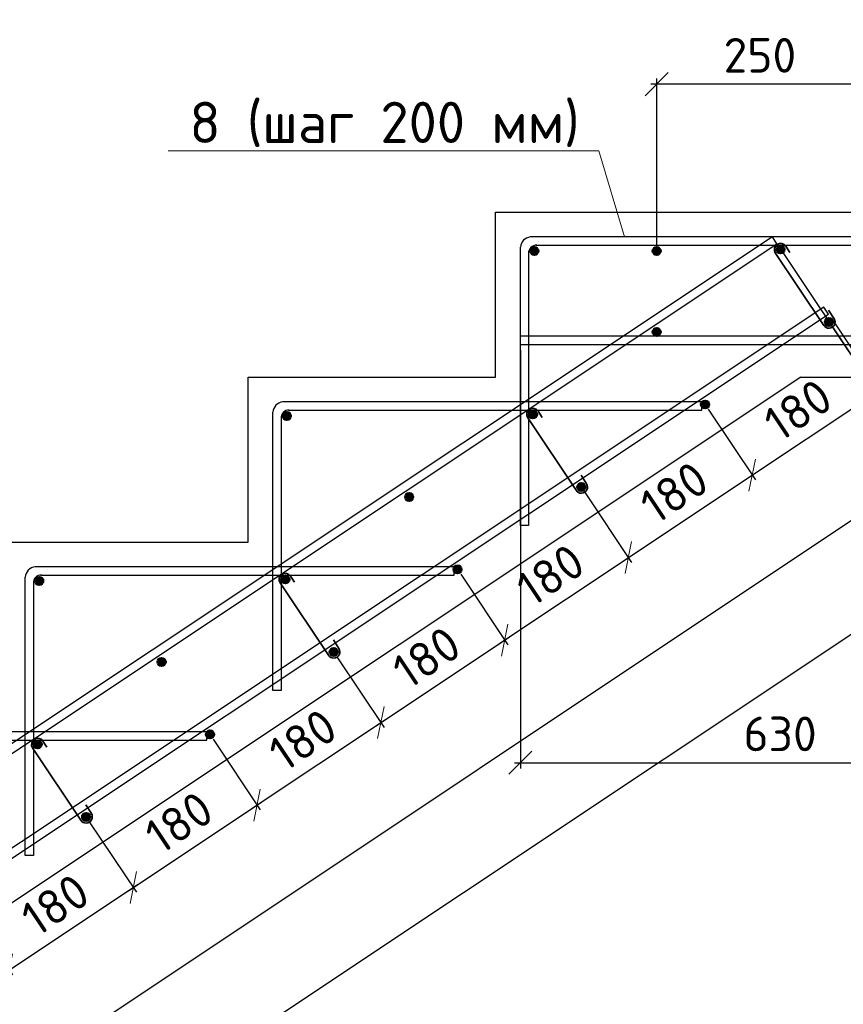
# Model space of a CAD drawing. Header units: millimetres. Extents: x 125896 to 2572636, y -120305 to 130347.
# Tile 19 of 256: x 316140 to 321130, y -103403 to -97434. Entities that reach past the tile are written whole.
import ezdxf

# ---------------------------------------------------------------- set-up
doc = ezdxf.new("R2010")
doc.units = ezdxf.units.MM
doc.linetypes.add('CENTER', pattern=[2, 1.25, -0.25, 0.25, -0.25])
for name, color, linetype, lineweight in [('Арматура', 152, 'Continuous', 40), ('ОСИ', 7, 'CENTER', 15), ('Основная 0.35', 200, 'Continuous', 35), ('Столовая Двери и окна', 7, 'Continuous', 15)]:
    doc.layers.add(name, color=color, linetype=linetype, lineweight=lineweight)
doc.layers.add('Столовая - обозначения', color=7, linetype='Continuous')
doc.styles.get("Standard").update_dxf_attribs({"font": 'isocpeur.ttf'})
doc.styles.add('ГОСТ', font='isocpeur.ttf')
doc.dimstyles.new('Осевые', dxfattribs={"dimscale": 0.7, "dimtxt": 450, "dimasz": 400, "dimexe": 100, "dimexo": 100, "dimgap": 100, "dimtad": 1, "dimdec": 0, "dimzin": 0, "dimdsep": 46, "dimtxsty": 'Standard', "dimblk": 'OBLIQUE', "dimcen": 9, "dimdle": 100, "dimazin": 0, "dimtm": 1e-09, "dimtfac": 1, "dimtdec": 0, "dimtofl": 0, "dimtmove": 0, "dimatfit": 3, "dimfxl": 1, "dimtolj": 1, "dimtzin": 0, "dimarcsym": 0})

# ---------------------------------------------------------------- blocks, each defined once
blk = doc.blocks.new('_OBLIQUE')
at = {"color": 0, "linetype": 'ByBlock'}
blk.add_line((-0.5, -0.5), (0.5, 0.5), dxfattribs=at)
blk = doc.blocks.new('*D901')
at = {"layer": 'Defpoints', "color": 0, "linetype": 'ByBlock', "lineweight": 20, "ltscale": 13, "transparency": 16777216}
for p in [(321040.7, -99219.5, -900), (321660.6, -100149.3), (299149.5, -113813.7, -900)]:
    blk.add_point(p, dxfattribs=at)
at = {"layer": 'ОСИ', "color": 0, "linetype": 'ByBlock', "lineweight": -2, "ltscale": 13, "transparency": 16777216}
for p, q in [((321060.1, -99248.6), (321680, -100178.4)), ((299740.2, -114762.9), (321689.7, -100129.9)), ((299168.9, -113842.8), (299788.7, -114772.6))]:
    blk.add_line(p, q, dxfattribs=at)
at = {"layer": 'ОСИ', "color": 0, "linetype": 'ByBlock', "lineweight": -2, "ltscale": 13, "transparency": 16777216, "xscale": 140, "yscale": 140, "zscale": 140}
for p, rotation in [((321660.6, -100149.3), 33.69006752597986), ((299769.3, -114743.5), 213.6900675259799)]:
    blk.add_blockref('_OBLIQUE', p, dxfattribs=dict(at, rotation=rotation))
at = {"layer": 'ОСИ', "color": 0, "linetype": 'ByBlock', "ltscale": 13, "transparency": 16777216, "insert": (310617.9, -107300.8), "char_height": 210, "attachment_point": 5, "rotation": 33.69007}
blk.add_mtext('\\A1;5262', dxfattribs=at)
blk = doc.blocks.new('*D902')
at = {"layer": 'Defpoints', "color": 0, "linetype": 'ByBlock', "lineweight": 20, "ltscale": 13, "transparency": 16777216}
for p in [(320728.2, -98792.8, -995.9), (321958.5, -100638.3), (298171.3, -113830.7, -995.9)]:
    blk.add_point(p, dxfattribs=at)
at = {"layer": 'ОСИ', "color": 0, "linetype": 'ByBlock', "lineweight": -2, "ltscale": 13, "transparency": 16777216}
for p, q in [((320747.6, -98822), (321977.9, -100667.4)), ((299372.5, -115695.6), (321987.7, -100618.9)), ((298190.8, -113859.9), (299421.1, -115705.3))]:
    blk.add_line(p, q, dxfattribs=at)
at = {"layer": 'ОСИ', "color": 0, "linetype": 'ByBlock', "lineweight": -2, "ltscale": 13, "transparency": 16777216, "xscale": 140, "yscale": 140, "zscale": 140}
for p, rotation in [((321958.5, -100638.3), 33.69006752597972), ((299401.7, -115676.2), 213.6900675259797)]:
    blk.add_blockref('_OBLIQUE', p, dxfattribs=dict(at, rotation=rotation))
at = {"layer": 'ОСИ', "color": 0, "linetype": 'ByBlock', "ltscale": 13, "transparency": 16777216, "insert": (310583, -108011.7), "char_height": 210, "attachment_point": 5, "rotation": 33.69007}
blk.add_mtext('\\A1;5422', dxfattribs=at)
blk = doc.blocks.new('*D869')
at = {"layer": 'Defpoints', "color": 0, "linetype": 'ByBlock', "lineweight": 20, "ltscale": 13, "transparency": 16777216}
for p in [(316542.9, -102267.1, 95.9), (316828.2, -102695.2), (315792.9, -102767.1, 95.9)]:
    blk.add_point(p, dxfattribs=at)
at = {"layer": 'ОСИ', "color": 0, "linetype": 'ByBlock', "lineweight": -2, "ltscale": 13, "transparency": 16777216}
for p, q in [((316562.3, -102296.2), (316847.6, -102724.3)), ((316049.1, -103214.6), (316857.3, -102675.7)), ((315812.3, -102796.2), (316097.6, -103224.3))]:
    blk.add_line(p, q, dxfattribs=at)
at = {"layer": 'ОСИ', "color": 0, "linetype": 'ByBlock', "lineweight": -2, "ltscale": 13, "transparency": 16777216, "xscale": 140, "yscale": 140, "zscale": 140}
for p, rotation in [((316828.2, -102695.2), 33.69006752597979), ((316078.2, -103195.2), 213.6900675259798)]:
    blk.add_blockref('_OBLIQUE', p, dxfattribs=dict(at, rotation=rotation))
at = {"layer": 'ОСИ', "color": 0, "linetype": 'ByBlock', "ltscale": 13, "transparency": 16777216, "insert": (316356.2, -102799.6), "char_height": 210, "attachment_point": 5, "rotation": 33.69007}
blk.add_mtext('\\A1;180', dxfattribs=at)
blk = doc.blocks.new('*D870')
at = {"layer": 'Defpoints', "color": 0, "linetype": 'ByBlock', "lineweight": 20, "ltscale": 13, "transparency": 16777216}
for p in [(317292.9, -101767.1, 95.9), (317578.2, -102195.2), (316542.9, -102267.1, 95.9)]:
    blk.add_point(p, dxfattribs=at)
at = {"layer": 'ОСИ', "color": 0, "linetype": 'ByBlock', "lineweight": -2, "ltscale": 13, "transparency": 16777216}
for p, q in [((317312.3, -101796.2), (317597.6, -102224.3)), ((316799.1, -102714.6), (317607.3, -102175.7)), ((316562.3, -102296.2), (316847.6, -102724.3))]:
    blk.add_line(p, q, dxfattribs=at)
at = {"layer": 'ОСИ', "color": 0, "linetype": 'ByBlock', "lineweight": -2, "ltscale": 13, "transparency": 16777216, "xscale": 140, "yscale": 140, "zscale": 140}
for p, rotation in [((317578.2, -102195.2), 33.69006752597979), ((316828.2, -102695.2), 213.6900675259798)]:
    blk.add_blockref('_OBLIQUE', p, dxfattribs=dict(at, rotation=rotation))
at = {"layer": 'ОСИ', "color": 0, "linetype": 'ByBlock', "ltscale": 13, "transparency": 16777216, "insert": (317106.2, -102299.6), "char_height": 210, "attachment_point": 5, "rotation": 33.69007}
blk.add_mtext('\\A1;180', dxfattribs=at)
blk = doc.blocks.new('*D871')
at = {"layer": 'Defpoints', "color": 0, "linetype": 'ByBlock', "lineweight": 20, "ltscale": 13, "transparency": 16777216}
for p in [(318042.9, -101267.1, 95.9), (318328.2, -101695.2), (317292.9, -101767.1, 95.9)]:
    blk.add_point(p, dxfattribs=at)
at = {"layer": 'ОСИ', "color": 0, "linetype": 'ByBlock', "lineweight": -2, "ltscale": 13, "transparency": 16777216}
for p, q in [((318062.3, -101296.2), (318347.6, -101724.3)), ((317549.1, -102214.6), (318357.3, -101675.7)), ((317312.3, -101796.2), (317597.6, -102224.3))]:
    blk.add_line(p, q, dxfattribs=at)
at = {"layer": 'ОСИ', "color": 0, "linetype": 'ByBlock', "lineweight": -2, "ltscale": 13, "transparency": 16777216, "xscale": 140, "yscale": 140, "zscale": 140}
for p, rotation in [((318328.2, -101695.2), 33.69006752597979), ((317578.2, -102195.2), 213.6900675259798)]:
    blk.add_blockref('_OBLIQUE', p, dxfattribs=dict(at, rotation=rotation))
at = {"layer": 'ОСИ', "color": 0, "linetype": 'ByBlock', "ltscale": 13, "transparency": 16777216, "insert": (317856.2, -101799.6), "char_height": 210, "attachment_point": 5, "rotation": 33.69007}
blk.add_mtext('\\A1;180', dxfattribs=at)
blk = doc.blocks.new('*D872')
at = {"layer": 'Defpoints', "color": 0, "linetype": 'ByBlock', "lineweight": 20, "ltscale": 13, "transparency": 16777216}
for p in [(318792.9, -100767.1, 95.9), (319078.2, -101195.2), (318042.9, -101267.1, 95.9)]:
    blk.add_point(p, dxfattribs=at)
at = {"layer": 'ОСИ', "color": 0, "linetype": 'ByBlock', "lineweight": -2, "ltscale": 13, "transparency": 16777216}
for p, q in [((318812.3, -100796.2), (319097.6, -101224.3)), ((318299.1, -101714.6), (319107.3, -101175.7)), ((318062.3, -101296.2), (318347.6, -101724.3))]:
    blk.add_line(p, q, dxfattribs=at)
at = {"layer": 'ОСИ', "color": 0, "linetype": 'ByBlock', "lineweight": -2, "ltscale": 13, "transparency": 16777216, "xscale": 140, "yscale": 140, "zscale": 140}
for p, rotation in [((319078.2, -101195.2), 33.69006752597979), ((318328.2, -101695.2), 213.6900675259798)]:
    blk.add_blockref('_OBLIQUE', p, dxfattribs=dict(at, rotation=rotation))
at = {"layer": 'ОСИ', "color": 0, "linetype": 'ByBlock', "ltscale": 13, "transparency": 16777216, "insert": (318606.2, -101299.6), "char_height": 210, "attachment_point": 5, "rotation": 33.69007}
blk.add_mtext('\\A1;180', dxfattribs=at)
blk = doc.blocks.new('*D873')
at = {"layer": 'Defpoints', "color": 0, "linetype": 'ByBlock', "lineweight": 20, "ltscale": 13, "transparency": 16777216}
for p in [(319542.9, -100267.1, 95.9), (319828.2, -100695.2), (318792.9, -100767.1, 95.9)]:
    blk.add_point(p, dxfattribs=at)
at = {"layer": 'ОСИ', "color": 0, "linetype": 'ByBlock', "lineweight": -2, "ltscale": 13, "transparency": 16777216}
for p, q in [((319562.3, -100296.2), (319847.6, -100724.3)), ((319049.1, -101214.6), (319857.3, -100675.7)), ((318812.3, -100796.2), (319097.6, -101224.3))]:
    blk.add_line(p, q, dxfattribs=at)
at = {"layer": 'ОСИ', "color": 0, "linetype": 'ByBlock', "lineweight": -2, "ltscale": 13, "transparency": 16777216, "xscale": 140, "yscale": 140, "zscale": 140}
for p, rotation in [((319828.2, -100695.2), 33.69006752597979), ((319078.2, -101195.2), 213.6900675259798)]:
    blk.add_blockref('_OBLIQUE', p, dxfattribs=dict(at, rotation=rotation))
at = {"layer": 'ОСИ', "color": 0, "linetype": 'ByBlock', "ltscale": 13, "transparency": 16777216, "insert": (319356.2, -100799.6), "char_height": 210, "attachment_point": 5, "rotation": 33.69007}
blk.add_mtext('\\A1;180', dxfattribs=at)
blk = doc.blocks.new('*D874')
at = {"layer": 'Defpoints', "color": 0, "linetype": 'ByBlock', "lineweight": 20, "ltscale": 13, "transparency": 16777216}
for p in [(320292.9, -99767.1, 95.9), (320578.2, -100195.2), (319542.9, -100267.1, 95.9)]:
    blk.add_point(p, dxfattribs=at)
at = {"layer": 'ОСИ', "color": 0, "linetype": 'ByBlock', "lineweight": -2, "ltscale": 13, "transparency": 16777216}
for p, q in [((320312.3, -99796.2), (320597.6, -100224.3)), ((319799.1, -100714.6), (320607.3, -100175.7)), ((319562.3, -100296.2), (319847.6, -100724.3))]:
    blk.add_line(p, q, dxfattribs=at)
at = {"layer": 'ОСИ', "color": 0, "linetype": 'ByBlock', "lineweight": -2, "ltscale": 13, "transparency": 16777216, "xscale": 140, "yscale": 140, "zscale": 140}
for p, rotation in [((320578.2, -100195.2), 33.69006752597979), ((319828.2, -100695.2), 213.6900675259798)]:
    blk.add_blockref('_OBLIQUE', p, dxfattribs=dict(at, rotation=rotation))
at = {"layer": 'ОСИ', "color": 0, "linetype": 'ByBlock', "ltscale": 13, "transparency": 16777216, "insert": (320106.2, -100299.6), "char_height": 210, "attachment_point": 5, "rotation": 33.69007}
blk.add_mtext('\\A1;180', dxfattribs=at)
blk = doc.blocks.new('*D875')
at = {"layer": 'Defpoints', "color": 0, "linetype": 'ByBlock', "lineweight": 20, "ltscale": 13, "transparency": 16777216}
for p in [(321042.9, -99267.1, 95.9), (321328.2, -99695.2), (320292.9, -99767.1, 95.9)]:
    blk.add_point(p, dxfattribs=at)
at = {"layer": 'ОСИ', "color": 0, "linetype": 'ByBlock', "lineweight": -2, "ltscale": 13, "transparency": 16777216}
for p, q in [((321062.3, -99296.2), (321347.6, -99724.3)), ((320549.1, -100214.6), (321357.3, -99675.7)), ((320312.3, -99796.2), (320597.6, -100224.3))]:
    blk.add_line(p, q, dxfattribs=at)
at = {"layer": 'ОСИ', "color": 0, "linetype": 'ByBlock', "lineweight": -2, "ltscale": 13, "transparency": 16777216, "xscale": 140, "yscale": 140, "zscale": 140}
for p, rotation in [((321328.2, -99695.2), 33.69006752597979), ((320578.2, -100195.2), 213.6900675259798)]:
    blk.add_blockref('_OBLIQUE', p, dxfattribs=dict(at, rotation=rotation))
at = {"layer": 'ОСИ', "color": 0, "linetype": 'ByBlock', "ltscale": 13, "transparency": 16777216, "insert": (320856.2, -99799.6), "char_height": 210, "attachment_point": 5, "rotation": 33.69007}
blk.add_mtext('\\A1;180', dxfattribs=at)
blk = doc.blocks.new('*D849')
at = {"layer": 'Defpoints', "color": 0, "linetype": 'ByBlock', "lineweight": 20, "ltscale": 13, "transparency": 16777216}
for p in [(319999.8, -97825.3), (319999.8, -98836.3), (321249.8, -98827.5)]:
    blk.add_point(p, dxfattribs=at)
at = {"layer": 'ОСИ', "color": 0, "linetype": 'ByBlock', "lineweight": -2, "ltscale": 13, "transparency": 16777216}
for p, q in [((321284.8, -97825.3), (319964.8, -97825.3)), ((319999.8, -98801.3), (319999.8, -97790.3)), ((321249.8, -98792.5), (321249.8, -97790.3))]:
    blk.add_line(p, q, dxfattribs=at)
at = {"layer": 'ОСИ', "color": 0, "linetype": 'ByBlock', "lineweight": -2, "ltscale": 13, "transparency": 16777216, "xscale": 140, "yscale": 140, "zscale": 140, "rotation": 180}
blk.add_blockref('_OBLIQUE', (319999.8, -97825.3), dxfattribs=at)
at = {"layer": 'ОСИ', "color": 0, "linetype": 'ByBlock', "lineweight": -2, "ltscale": 13, "transparency": 16777216, "xscale": 140, "yscale": 140, "zscale": 140}
blk.add_blockref('_OBLIQUE', (321249.8, -97825.3), dxfattribs=at)
at = {"layer": 'ОСИ', "color": 0, "linetype": 'ByBlock', "ltscale": 13, "transparency": 16777216, "insert": (320624.8, -97650.3), "char_height": 210, "attachment_point": 5}
blk.add_mtext('\\A1;250', dxfattribs=at)
blk = doc.blocks.new('*D895')
at = {"layer": 'Defpoints', "color": 0, "linetype": 'ByBlock', "lineweight": 20, "ltscale": 13, "transparency": 16777216}
for p in [(319173.6, -99402.5), (322321.2, -99402.5), (322321.2, -101938.8)]:
    blk.add_point(p, dxfattribs=at)
at = {"layer": 'ОСИ', "color": 0, "linetype": 'ByBlock', "lineweight": -2, "ltscale": 13, "transparency": 16777216}
for p, q in [((319173.6, -99437.5), (319173.6, -101973.8)), ((322321.2, -99437.5), (322321.2, -101973.8)), ((319138.6, -101938.8), (322356.2, -101938.8))]:
    blk.add_line(p, q, dxfattribs=at)
at = {"layer": 'ОСИ', "color": 0, "linetype": 'ByBlock', "lineweight": -2, "ltscale": 13, "transparency": 16777216, "xscale": 140, "yscale": 140, "zscale": 140, "rotation": 180}
blk.add_blockref('_OBLIQUE', (319173.6, -101938.8), dxfattribs=at)
at = {"layer": 'ОСИ', "color": 0, "linetype": 'ByBlock', "lineweight": -2, "ltscale": 13, "transparency": 16777216, "xscale": 140, "yscale": 140, "zscale": 140}
blk.add_blockref('_OBLIQUE', (322321.2, -101938.8), dxfattribs=at)
at = {"layer": 'ОСИ', "color": 0, "linetype": 'ByBlock', "ltscale": 13, "transparency": 16777216, "insert": (320747.4, -101763.8), "char_height": 210, "attachment_point": 5}
blk.add_mtext('\\A1;630', dxfattribs=at)

msp = doc.modelspace()

# ---------------------------------------------------------------- hatches: boundary and pattern name
at = {"layer": 'Арматура'}
h = msp.add_hatch(color=256, dxfattribs=at)
edge = h.paths.add_edge_path()
edge.add_arc((319258.6, -98836.3), 25, 0, 360)
h = msp.add_hatch(color=256, dxfattribs=at)
edge = h.paths.add_edge_path()
edge.add_arc((319999.8, -98836.3), 25, 0, 360)
h = msp.add_hatch(color=256, dxfattribs=at)
edge = h.paths.add_edge_path()
edge.add_arc((320749.8, -98827.5), 25, 0, 360)
h = msp.add_hatch(color=256, dxfattribs=at)
edge = h.paths.add_edge_path()
edge.add_arc((321042.9, -99267.1), 25, 0, 360)
h = msp.add_hatch(color=256, dxfattribs=at)
edge = h.paths.add_edge_path()
edge.add_arc((319999.8, -99327.5), 25, 0, 360)
h = msp.add_hatch(color=256, dxfattribs=at)
edge = h.paths.add_edge_path()
edge.add_arc((320292.9, -99767.1), 25, 0, 360)
h = msp.add_hatch(color=256, dxfattribs=at)
edge = h.paths.add_edge_path()
edge.add_arc((317758.6, -99836.3), 25, 0, 360)
h = msp.add_hatch(color=256, dxfattribs=at)
edge = h.paths.add_edge_path()
edge.add_arc((319249.8, -99827.5), 25, 0, 360)
h = msp.add_hatch(color=256, dxfattribs=at)
edge = h.paths.add_edge_path()
edge.add_arc((319542.9, -100267.1), 25, 0, 360)
h = msp.add_hatch(color=256, dxfattribs=at)
edge = h.paths.add_edge_path()
edge.add_arc((318499.8, -100327.5), 25, 0, 360)
h = msp.add_hatch(color=256, dxfattribs=at)
edge = h.paths.add_edge_path()
edge.add_arc((318792.9, -100767.1), 25, 0, 360)
h = msp.add_hatch(color=256, dxfattribs=at)
edge = h.paths.add_edge_path()
edge.add_arc((316258.6, -100836.3), 25, 0, 360)
h = msp.add_hatch(color=256, dxfattribs=at)
edge = h.paths.add_edge_path()
edge.add_arc((317749.8, -100827.5), 25, 0, 360)
h = msp.add_hatch(color=256, dxfattribs=at)
edge = h.paths.add_edge_path()
edge.add_arc((318042.9, -101267.1), 25, 0, 360)
h = msp.add_hatch(color=256, dxfattribs=at)
edge = h.paths.add_edge_path()
edge.add_arc((316999.8, -101327.5), 25, 0, 360)
h = msp.add_hatch(color=256, dxfattribs=at)
edge = h.paths.add_edge_path()
edge.add_arc((317292.9, -101767.1), 25, 0, 360)
h = msp.add_hatch(color=256, dxfattribs=at)
edge = h.paths.add_edge_path()
edge.add_arc((316249.8, -101827.5), 25, 0, 360)
h = msp.add_hatch(color=256, dxfattribs=at)
edge = h.paths.add_edge_path()
edge.add_arc((316542.9, -102267.1), 25, 0, 360)

# ---------------------------------------------------------------- linework, layer by layer
for centre in [(319258.6, -98836.3), (319999.8, -98836.3), (320749.8, -98827.5), (321042.9, -99267.1, 95.9), (319999.8, -99327.5), (320292.9, -99767.1, 95.9), (317758.6, -99836.3), (319249.8, -99827.5), (319542.9, -100267.1, 95.9), (318499.8, -100327.5), (318792.9, -100767.1, 95.9), (316258.6, -100836.3), (317749.8, -100827.5), (318042.9, -101267.1, 95.9), (316999.8, -101327.5), (317292.9, -101767.1, 95.9), (316249.8, -101827.5), (316542.9, -102267.1, 95.9)]:
    msp.add_circle(centre, 25, dxfattribs=at)
at = {"layer": 'Основная 0.35'}
for p, q in [((320781.4, -98807.4), (320805.2, -98844.9)), ((321011.2, -99287.2, 95.9), (320718.1, -98847.6)), ((321074.5, -99247, 95.9), (321041.2, -99194.5, 95.9)), ((319511.2, -100287.2, 95.9), (319218.1, -99847.6)), ((319281.4, -99807.4), (319305.2, -99844.9)), ((319574.5, -100247, 95.9), (319541.2, -100194.5, 95.9)), ((317781.4, -100807.4), (317805.2, -100844.9)), ((318011.2, -101287.2, 95.9), (317718.1, -100847.6)), ((318074.5, -101247, 95.9), (318041.2, -101194.5, 95.9)), ((316281.4, -101807.4), (316305.2, -101844.9)), ((316511.2, -102287.2, 95.9), (316218.1, -101847.6)), ((316574.5, -102247, 95.9), (316541.2, -102194.5, 95.9))]:
    msp.add_line(p, q, dxfattribs=at)
for centre, start, end in [((320749.8, -98827.5), 32.40892, 212.40892), ((321042.9, -99267.1, 95.9), 212.40892, 32.40892), ((319249.8, -99827.5), 32.40892, 212.40892), ((319542.9, -100267.1, 95.9), 212.40892, 32.40892), ((317749.8, -100827.5), 32.40892, 212.40892), ((318042.9, -101267.1, 95.9), 212.40892, 32.40892), ((316249.8, -101827.5), 32.40892, 212.40892), ((316542.9, -102267.1, 95.9), 212.40892, 32.40892)]:
    msp.add_arc(centre, 37.5, start, end, dxfattribs=at)
at = {"layer": 'Столовая Двери и окна', "color": 18, "lineweight": 20, "true_color": 0x000000}
for p in [(317040.7, -98230.1), (319805, -98751.3)]:
    msp.add_line(p, (319648.3, -98230.1), dxfattribs=at)
at = {"layer": 'Столовая Двери и окна', "color": 18, "lineweight": 30, "true_color": 0x000000}
for q in [(299273.6, -114001.3, -900), (322523.6, -99601.3)]:
    msp.add_line((320873.6, -99601.3, -1170), q, dxfattribs=at)
msp.add_lwpolyline([(310023.6, -104601.3), (311523.6, -104601.3), (311523.6, -103601.3), (313023.6, -103601.3), (313023.6, -102601.3), (314523.6, -102601.3), (314523.6, -101601.3), (316023.6, -101601.3), (316023.6, -100601.3), (317523.6, -100601.3), (317523.6, -99601.3), (319023.6, -99601.3), (319023.6, -98601.3), (320523.6, -98601.3), (320523.6, -98601.3), (322523.6, -98601.3)], dxfattribs=at)
at = {"layer": 'Столовая Двери и окна', "color": 146, "lineweight": 30, "true_color": 0x105689}
for points, elevation in [([(320728.2, -98792.8), (320700.5, -98751.2), (298143.6, -113789.1), (298171.3, -113830.7)], -995.9), ([(321040.7, -99219.5), (321013, -99177.9), (299121.7, -113772.1), (299149.5, -113813.7)], -900)]:
    msp.add_lwpolyline(points, close=True, dxfattribs=dict(at, elevation=elevation))
for points in [[(319268.1, -98801.3), (322323.6, -98801.3), (322323.6, -98751.3), (319233.7, -98751.3), (319233.7, -98751.3), (319233.7, -98751.3)], [(319223.6, -98843.3), (319223.6, -100501.3), (319173.6, -100501.3), (319173.6, -98813.7)], [(319173.6, -99402.5), (322321.2, -99402.5), (322321.2, -99352.5), (319173.6, -99352.5)], [(317768.1, -99801.3), (320273.6, -99801.3), (320273.6, -99751.3), (317733.7, -99751.3), (317733.7, -99751.3), (317733.7, -99751.3)], [(317723.6, -99843.3), (317723.6, -101501.3), (317673.6, -101501.3), (317673.6, -99813.7)], [(316268.1, -100801.3), (318773.6, -100801.3), (318773.6, -100751.3), (316233.7, -100751.3), (316233.7, -100751.3), (316233.7, -100751.3)], [(316223.6, -100843.3), (316223.6, -102501.3), (316173.6, -102501.3), (316173.6, -100813.7)], [(314768.1, -101801.3), (317273.6, -101801.3), (317273.6, -101751.3), (314733.7, -101751.3), (314733.7, -101751.3), (314733.7, -101751.3)]]:
    msp.add_lwpolyline(points, dxfattribs=at)
for centre, radius, start, end in [((319242.1, -98819.6), 68.8, 97.03929, 175.07833), ((319269.7, -98847.5), 46.3, 86.19482, 184.74031), ((317742.1, -99819.6), 68.8, 97.03929, 175.07833), ((317769.7, -99847.5), 46.3, 86.19482, 184.74031), ((316242.1, -100819.6), 68.8, 97.03929, 175.07833), ((316269.7, -100847.5), 46.3, 86.19482, 184.74031)]:
    msp.add_arc(centre, radius, start, end, dxfattribs=at)

# ---------------------------------------------------------------- texts
at = {"insert": (226281.3, -87218.1), "char_height": 250, "attachment_point": 1, "style": 'ГОСТ'}
msp.add_mtext_dynamic_manual_height_columns('\\A1;\\pi9384.38;{\\H1.5152x;\\P\\pi1250;Общие указания\\P\\pi250;}1.^IРабочая документация разработана в соответствии с заданием на проектирование, требованиями действующих технических регламентов, стандартов, сводов правил и других документов, содержащих установленные требования.\\P2.^IРабочая документация выполнена в соответствии со следующими нормативными и техническими документами:\\P-^IСП 20.13330.2016 "Нагрузки и Воздействия";\\P-^IСП 63.13330.2012 "Бетонные и железобетонные конструкции. Основные положения";\\P-^IСП 22.13330.2016 "Основания зданий и сооружений";\\P-^IСП 45.13330.2012 "Земляные сооружения, основания и фундаменты".\\P3.   За относительную отметку 0,000 принята отметка чистого пола первого этажа.\\P4.^IПеречень видов работ, для которых необходимо составлять акты освидетельствования скрытых работ:\\P-^Iармирование конструкций;\\P-^Iосвидетельствование опалубки перед бетонированием;\\P-^Iвыполнение сварочных работ;\\P-^Iотбор контрольных проб бетона;\\P-^Iсоответствие законченных железобетонных конструкций проекту с отображением качества работ;\\P-^Iустройство монолитных конструкций, выполняемых в зимнее время;  \\P\\pi0;  -    устройство гидроизоляции;\\P\\pi250;-^Iуплотнение грунтов и обратную засыпку.\\PЗапрещается выполнение последующих работ при отсутствии актов освидетельствования предшествующих скрытых работ во всех случаях.\\P\\pi0;        5. Проект рассчитан на производство работ в период положительных температур. В случае выполнения работ при отрицательных температурах необходимо выполнять требования СНиП часть 3 по производству работ и ППР.\\P        6. При минимальной температуре воздуха до минус 15°С допускается: выдерживание бетона в конструкции методом термоса, при предварительном разогреве бетонной смеси, форсированный электроразогрев бетона в конструкции с повторным уплотнением.\\P\\pi250;При минимальной температуре воздуха до минус 25°С допускается: обогрев бетона в греющей опалубке с помощью низкотемпературных электронагревателей, электродный сквозной прогрев бетона, электрообогрев с помощью греющего провода.\\P\\pi0;7. При отрицательной температуре воздуха уплотнение грунта обратной засыпки в траншеях должно \\Pосуществляться до достижения коэффициента уплотнения 0,98. \\PВремя уплотнения грунта в зависимости от температуры воздуха: \\P\\pi250;-^Iпри t{\\H0.7x;\\So^ ;}-5, 90-120 минут; при t{\\H0.7x;\\So^ ;\\H1.42857x;-10, 60-90 минут; }при t{\\H0.7x;\\So^ ;\\H1.42857x;-20, 40-60 минут; }при t{\\H0.7x;\\So^ ;\\H1.42857x;-30, 20-30 минут;\\P\\pi0;Работы по выполнению насыпей и обратных засыпок при отрицательных температурах должны производить с учетом следующих требований:\\P\\pi250;-^Iподготовку поверхности (основания) насыпи и обратных засыпок следует выполнять с полным удалением снега, льда, промерзшего слоя слабого и пучинистого грунта на всю его глубину;\\P-^Iотсыпку в насыпь и обратные засыпки грунтов необходимо производить при их природной влажности и в талом состоянии с содержанием комьев мерзлого грунта, не превышающим требований, приведенных в приложении М СП 45.13330.2017. Свод правил. Земляные сооружения, основания и фундаменты., и, как правило, на не промерзшие ранее отсыпанные и уплотненные слои. В отдельных случаях при согласовании с автором проекта допускается грунты отсыпать на непучинистые грунты, промерзшие на глубину не более 15 см;\\P-^Iпри пониженной влажности отсыпанных грунтов для их уплотнения следует применять более тяжелое грунтоуплотняющее оборудование; \\P-^Iработы по отсыпке и уплотнению каждого слоя должны выполнять в течение одной рабочей смены; - при выполнении насыпей из глинистых грунтов при обильном снеговыпадении все работы должны быть прекращены; - перерывы в работах по выполнению насыпей и обратных засыпок допускаются только при условиях, что за время перерыва глубина промерзания ранее уплотненных пучинистых грунтов не превысит 15 см или на время перерыва ранее уплотненные грунты утепляются специальными средствами (например, маловлажным рыхлым грунтом, который в последующем удаляется); - все работы по отсыпке грунтов и их уплотнению выполняют с повышенной интенсивностью.}', width=20474.372, gutter_width=5800, heights=[24436.9], dxfattribs=at)
at = {"layer": 'Столовая - обозначения', "lineweight": 25}
msp.add_text('8 (шаг 200 мм)', height=250, dxfattribs=at).set_placement((317168.9, -98181.7))

# ---------------------------------------------------------------- dimensions: what is measured, and where the dimension line sits
at = {"layer": 'ОСИ', "linetype": 'ByBlock', "ltscale": 13}
for base, p1, p2, picture, middle in [((319999.8, -97825.3), (321249.8, -98827.5), (319999.8, -98836.3), '*D849', (320624.8, -97650.3)), ((322321.2, -101938.8), (319173.6, -99402.5), (322321.2, -99402.5), '*D895', (320747.4, -101763.8))]:
    dim = msp.add_linear_dim(base=base, p1=p1, p2=p2, dimstyle='Осевые', override={"dimtxt": 300, "dimasz": 200, "dimexe": 50, "dimexo": 50, "dimlfac": 0.2, "dimdle": 50, "dimtmove": 1}, dxfattribs=at)
    dim.commit()
    dim.dimension.update_dxf_attribs({"geometry": picture, "text_midpoint": middle})
for p1, p2, distance, picture, middle in [((298171.3, -113830.7, -995.9), (320728.2, -98792.8, -995.9), -2218, '*D902', (310583, -108011.7)), ((299149.5, -113813.7, -900), (321040.7, -99219.5, -900), -1117.5, '*D901', (310617.9, -107300.8)), ((320292.9, -99767.1, 95.9), (321042.9, -99267.1, 95.9), -514.5, '*D875', (320856.2, -99799.6)), ((319542.9, -100267.1, 95.9), (320292.9, -99767.1, 95.9), -514.5, '*D874', (320106.2, -100299.6)), ((318792.9, -100767.1, 95.9), (319542.9, -100267.1, 95.9), -514.5, '*D873', (319356.2, -100799.6)), ((318042.9, -101267.1, 95.9), (318792.9, -100767.1, 95.9), -514.5, '*D872', (318606.2, -101299.6)), ((317292.9, -101767.1, 95.9), (318042.9, -101267.1, 95.9), -514.5, '*D871', (317856.2, -101799.6)), ((316542.9, -102267.1, 95.9), (317292.9, -101767.1, 95.9), -514.5, '*D870', (317106.2, -102299.6)), ((315792.9, -102767.1, 95.9), (316542.9, -102267.1, 95.9), -514.5, '*D869', (316356.2, -102799.6))]:
    dim = msp.add_aligned_dim(p1=p1, p2=p2, distance=distance, dimstyle='Осевые', override={"dimtxt": 300, "dimasz": 200, "dimexe": 50, "dimexo": 50, "dimlfac": 0.2, "dimdle": 50, "dimtmove": 1}, dxfattribs=at)
    dim.commit()
    dim.dimension.update_dxf_attribs({"geometry": picture, "text_midpoint": middle})

doc.saveas('drawing.dxf')
